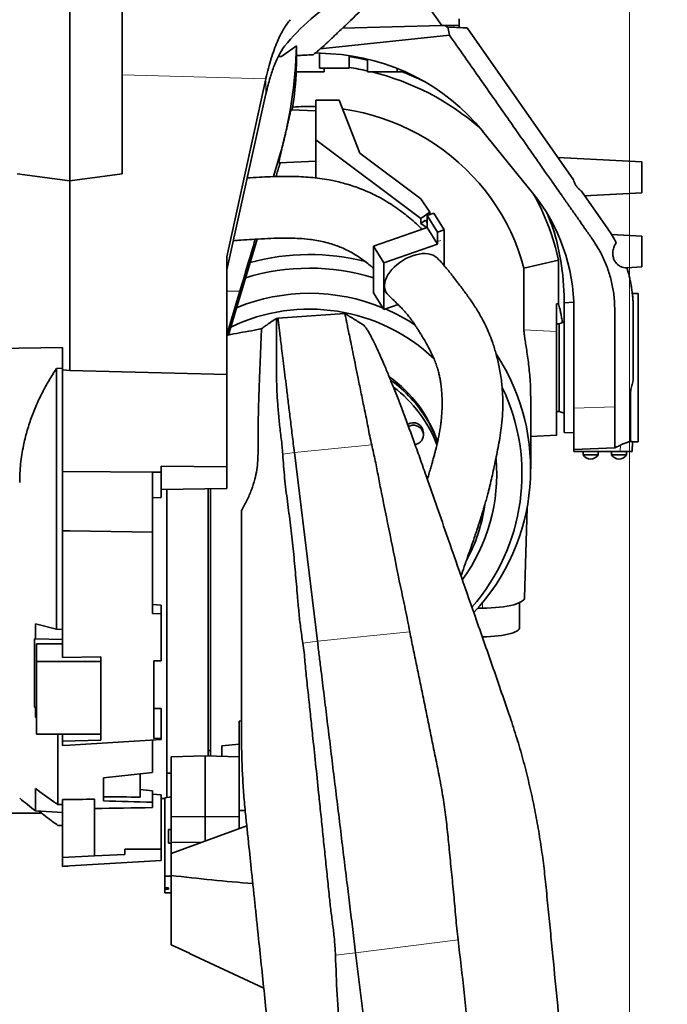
# Model space of a CAD drawing. Header units: millimetres. Extents: x 0 to 11920, y 0 to 8400.
# Tile 10 of 58: x 2712 to 3236, y 2437 to 3235. Entities that reach past the tile are written whole.
import ezdxf

# ---------------------------------------------------------------- set-up
doc = ezdxf.new("R2010")
doc.units = ezdxf.units.MM
doc.header["$LTSCALE"] = 20
doc.styles.add('SLDTEXTSTYLE0', font='TXT', dxfattribs={"width": 0.605})
doc.dimstyles.new('SLDDIMSTYLE0', dxfattribs={"dimtxt": 70, "dimasz": 70, "dimexe": 0, "dimexo": 0.0625, "dimgap": 17.5, "dimtad": 1, "dimdec": 1, "dimrnd": 1e-09, "dimzin": 12, "dimdsep": 46, "dimtxsty": 'SLDTEXTSTYLE0', "dimsah": 1, "dimcen": 0.09, "dimadec": 0, "dimazin": 3, "dimtfac": 1, "dimtofl": 0, "dimtmove": 0, "dimatfit": 3, "dimfxl": 1, "dimfrac": 2, "dimtolj": 1, "dimtzin": 12, "dimarcsym": 0})

# ---------------------------------------------------------------- blocks, each defined once
blk = doc.blocks.new('_D_8')
at = {"color": 7, "linetype": 'Continuous', "lineweight": 0}
for p, q in [((2752.71, 3684.51), (2752.71, 3796.38)), ((3205.71, 1929.18), (3205.71, 3796.38)), ((3205.71, 3766.38), (2752.71, 3766.38)), ((3205.71, 3766.38), (4173.49, 3766.38))]:
    blk.add_line(p, q, dxfattribs=at)
at = {"color": 7, "linetype": 'Continuous', "lineweight": 18}
for points in [[(2752.71, 3766.38), (2822.71, 3756.38), (2822.71, 3776.38)], [(3205.71, 3766.38), (3135.71, 3776.38), (3135.71, 3756.38)]]:
    blk.add_solid(points, dxfattribs=at)
at = {"color": 7, "linetype": 'Continuous', "lineweight": 18, "char_height": 70, "attachment_point": 1, "style": 'SLDTEXTSTYLE0'}
for s, insert in [('(2x M8 Through)', (3462.31, 3856.62)), ('453', (3275.64, 3856.62))]:
    blk.add_mtext(s, dxfattribs=dict(at, insert=insert))

msp = doc.modelspace()

# ---------------------------------------------------------------- linework, layer by layer
at = {"color": 7, "linetype": 'Continuous', "lineweight": 35}
for p, q in [((3053.78, 3230), (3022.46, 3274.73)), ((2752.71, 3265.11), (2752.71, 3104.16)), ((2795.21, 3261.4), (2795.21, 3109.89)), ((3053.78, 3230), (2973.5, 3227.9)), ((3057.36, 3230.09), (3053.78, 3230)), ((3067.71, 3230.36), (3057.36, 3230.09)), ((3057.36, 3230.09), (3057.36, 3228.89)), ((3067.71, 3235.41), (3067.71, 3230.36)), ((3067.71, 3228.34), (3067.71, 3230.36)), ((2955.32, 3210.98), (3059.9, 3222.29)), ((3058.67, 3228.82), (3057.36, 3228.89)), ((3058.67, 3228.82), (3059.9, 3222.29)), ((3160.38, 3104.94), (3074.21, 3228)), ((2924.18, 3205), (2936.17, 3213.62)), ((2936.28, 3205.63), (2936.24, 3202.78)), ((2963.63, 3207.12), (2951.46, 3207.75)), ((2954.71, 3207.58), (2954.71, 3195.41)), ((2978.71, 3195.41), (2978.71, 3205.65)), ((2921.44, 3204.86), (2924.18, 3205)), ((2993.71, 3202.8), (2993.71, 3192.41)), ((2946.71, 3192.41), (2935.93, 3192.41)), ((2958.71, 3192.41), (2946.71, 3192.41)), ((2966.71, 3195.41), (2954.71, 3195.41)), ((2958.71, 3192.41), (2958.71, 3195.41)), ((2978.71, 3195.41), (2966.71, 3195.41)), ((3005.71, 3192.41), (2993.71, 3192.41)), ((3017.71, 3192.41), (3005.71, 3192.41)), ((3017.71, 3192.41), (3017.71, 3195.25)), ((3021.71, 3192.41), (3017.71, 3192.41)), ((3021.71, 3192.41), (3021.71, 3193.6)), ((2879.71, 3042.56), (2911.34, 3186.73)), ((2911.46, 3174.76), (2879.71, 3032.24)), ((2934, 3170.42), (2932.71, 3161.77)), ((2951.71, 3169.62), (2951.71, 3137.32)), ((2951.71, 3169.62), (2970.75, 3169.62)), ((2970.75, 3169.62), (2987.41, 3126.5)), ((2951.71, 3160.78), (2931.82, 3161.82)), ((3127.28, 3094.4), (3086.84, 3144.33)), ((2951.71, 3137.32), (3036.9, 3073.68)), ((2951.71, 3106.51), (2951.71, 3137.32)), ((2987.41, 3126.5), (3036.9, 3089.53)), ((2922.4, 3124.13), (2917.61, 3107.66)), ((2922.1, 3118.7), (2951.71, 3120.25)), ((2922.87, 3118.74), (2922.4, 3117.09)), ((3215.71, 3119.5), (3147.68, 3123.07)), ((3215.71, 3119.5), (3215.71, 3094.5)), ((2710.21, 3109.89), (2752.71, 3104.16)), ((2752.71, 3104.16), (2795.21, 3109.89)), ((2752.71, 2950.51), (2752.71, 3104.16)), ((3188.05, 3065.43), (3166.78, 3095.79)), ((3169.38, 3092.08), (3215.71, 3094.5)), ((3036.9, 3089.53), (3043.97, 3078.96)), ((3043.97, 3078.96), (3036.9, 3073.68)), ((3041.88, 3076.19), (3047.32, 3078.09)), ((3043.97, 3076.92), (3043.97, 3078.96)), ((3047.32, 3078.09), (3055.77, 3064.55)), ((3036.9, 3069.69), (3036.9, 3073.68)), ((3040.51, 3072.38), (3036.9, 3069.69)), ((3036.9, 3069.69), (3040.23, 3067.21)), ((3041.88, 3070.18), (3040.51, 3072.38)), ((3050.34, 3062.65), (3041.88, 3076.19)), ((3041.88, 3076.19), (3041.88, 3068.55)), ((3139.35, 3077.15), (3142.22, 3069.32)), ((3141.75, 3070.63), (3142.22, 3070.44)), ((3142.22, 3070.44), (3142.22, 3069.32)), ((3041.88, 3066.55), (2998.38, 3051.4)), ((3040.23, 3067.21), (3040.6, 3066.93)), ((3041.02, 3066.25), (3040.6, 3066.93)), ((3040.6, 3066.93), (3040.6, 3066.1)), ((3041.88, 3068.55), (3041.88, 3066.55)), ((3041.88, 3066.55), (3050.34, 3053.01)), ((3050.34, 3062.65), (3055.77, 3064.55)), ((3050.34, 3062.65), (3050.34, 3055.01)), ((3055.77, 3064.55), (3055.77, 3038.34)), ((3188.11, 3065.34), (3188.05, 3065.43)), ((2904.23, 3057.02), (2881.05, 2979.47)), ((3050.34, 3055.01), (3050.34, 3053.01)), ((3215.71, 3059.5), (3191.13, 3060.79)), ((3215.71, 3059.5), (3215.71, 3034.5)), ((3006.83, 3037.86), (2998.38, 3051.4)), ((2998.38, 3051.4), (2998.38, 3013.5)), ((3050.34, 3053.01), (3006.83, 3037.86)), ((2879.71, 2947.39), (2879.71, 3042.56)), ((3006.83, 3037.86), (3006.83, 2999.96)), ((3055.77, 3038.34), (3055.77, 3035.72)), ((3120.22, 3033.49), (3148.28, 3039.9)), ((3148.28, 3039.9), (3148.28, 3004.54)), ((3055.77, 3035.72), (3055.77, 3035.44)), ((3120.22, 2983.47), (3120.22, 3033.49)), ((3203.56, 3033.87), (3215.71, 3034.5)), ((3203.56, 3033.87), (3205.07, 3028.56)), ((2879.71, 2979.4), (2890.35, 3014.95)), ((3006.83, 2999.96), (2998.38, 3013.5)), ((3152.71, 3005.5), (3152.71, 3007.49)), ((3160.59, 3005.92), (3152.71, 3005.5)), ((3212.71, 3013.01), (3207.97, 3013.01)), ((3212.71, 3013.01), (3212.71, 2893)), ((3006.83, 2999.96), (3018.4, 3003.99)), ((3146.71, 2982.12), (3146.71, 3004.6)), ((3152.71, 3005.5), (3152.71, 2900.5)), ((3160.71, 2920.27), (3160.71, 3000)), ((3208.71, 3000), (3208.71, 2999.93)), ((3208.71, 2999.93), (3208.71, 2994.89)), ((2919.97, 2992.72), (2915.24, 2989.65)), ((2921.17, 2993.01), (2919.96, 2992.8)), ((2975.39, 2996.78), (2921.17, 2993.01)), ((2921.18, 2993.01), (2921.18, 2993.01)), ((3152.71, 2989.96), (3148.71, 2988.5)), ((3208.71, 2994.89), (3208.71, 2990.94)), ((3148.71, 2988.5), (3146.71, 2988.5)), ((3148.71, 2953), (3148.71, 2988.5)), ((2882.92, 2979.81), (2879.71, 2979.22)), ((2631.06, 2967.51), (2746.71, 2969.23)), ((2746.71, 2951.28), (2746.71, 2969.23)), ((2746.71, 2952.47), (2741.92, 2952.2)), ((2741.92, 2741.16), (2741.92, 2952.2)), ((2746.71, 2951.28), (2746.71, 2868.97)), ((2752.71, 2950.51), (2746.71, 2951.28)), ((2879.71, 2947.39), (2752.71, 2950.51)), ((3148.71, 2917.5), (3148.71, 2953)), ((2879.71, 2872.67), (2879.71, 2947.39)), ((3125.71, 2870.9), (3125.71, 2930.16)), ((3160.71, 2886.58), (3160.71, 2920.27)), ((3193.71, 2923.19), (3193.71, 2921.11)), ((3146.71, 2917.5), (3148.71, 2917.5)), ((3148.71, 2917.5), (3152.71, 2916.05)), ((2746.7, 2898.3), (2746.71, 2898.3)), ((3038.85, 2898.42), (3038.85, 2900.37)), ((3125.71, 2897.2), (3146.71, 2898.3)), ((3152.71, 2900.5), (3160.71, 2900.08)), ((3160.71, 2886.58), (3193.7, 2888.05)), ((3160.71, 2885), (3160.71, 2886.58)), ((3198.25, 2890.15), (3193.71, 2888.05)), ((3207.76, 2885), (3208.18, 2893.01)), ((3208.07, 2893), (3212.71, 2893)), ((2953.14, 2731.52), (2934.48, 2884.16)), ((3198.23, 2885), (3160.71, 2885)), ((3168.21, 2885), (3168.21, 2882.4)), ((3168.21, 2882.4), (3180.21, 2882.4)), ((3180.21, 2882.4), (3180.21, 2885)), ((3191.21, 2885), (3191.21, 2882.4)), ((3191.21, 2882.4), (3203.21, 2882.4)), ((3207.76, 2885), (3198.23, 2885)), ((3203.21, 2882.4), (3203.21, 2885)), ((2826.71, 2868.32), (2826.71, 2873.3)), ((2879.71, 2872.67), (2826.71, 2873.3)), ((2879.71, 2855.03), (2879.71, 2872.67)), ((2746.71, 2868.97), (2824.27, 2868.25)), ((2746.71, 2868.97), (2746.71, 2820.88)), ((2819.71, 2868.01), (2824.27, 2868.25)), ((2819.71, 2868.01), (2819.71, 2819.79)), ((2826.71, 2868.32), (2824.27, 2868.25)), ((2826.71, 2868.32), (2826.71, 2847.85)), ((2826.71, 2854.31), (2879.71, 2855.03)), ((2831.21, 2854.37), (2831.21, 2604.69)), ((2864.71, 2854.83), (2864.71, 2638.61)), ((2819.71, 2847.4), (2826.71, 2847.85)), ((3120.79, 2766.51), (3122.76, 2839.5)), ((2746.71, 2820.88), (2746.71, 2718.37)), ((2819.71, 2819.79), (2819.71, 2753.91)), ((2826.71, 2760.61), (2819.71, 2761.03)), ((2826.71, 2753.61), (2826.71, 2760.61)), ((3116.71, 2742.32), (3116.71, 2762.63)), ((2826.71, 2753.61), (2819.71, 2753.91)), ((2826.71, 2753.61), (2826.71, 2715.65)), ((3086.71, 2758.27), (3082.92, 2758.27)), ((2741.92, 2741.16), (2724.89, 2745.54)), ((2724.89, 2745.54), (2724.89, 2733.26)), ((2746.71, 2740.85), (2741.92, 2741.16)), ((2724.19, 2733.45), (2724.19, 2677.98)), ((2724.89, 2733.26), (2746.71, 2732.89)), ((2725.71, 2729.37), (2725.71, 2715.01)), ((2725.71, 2729.37), (2746.71, 2729.37)), ((2777.71, 2718.9), (2746.71, 2718.37)), ((2777.71, 2651.4), (2777.71, 2718.9)), ((2777.71, 2715.01), (2725.71, 2715.01)), ((2725.71, 2656.16), (2725.71, 2715.01)), ((2826.71, 2715.65), (2820.71, 2715.54)), ((2820.71, 2715.54), (2820.71, 2652.74)), ((2724.19, 2677.98), (2725.71, 2677.98)), ((2724.89, 2677.65), (2724.89, 2669.84)), ((2725.71, 2677.62), (2724.89, 2677.65)), ((2826.71, 2676.88), (2820.71, 2677.06)), ((2826.71, 2652.93), (2826.71, 2676.88)), ((2724.89, 2669.84), (2725.71, 2669.48)), ((2724.89, 2669.84), (2725.71, 2669.84)), ((2889.71, 2666.8), (2891.71, 2666.87)), ((2889.71, 2666.8), (2889.71, 2594.33)), ((2725.71, 2656.16), (2777.71, 2656.16)), ((2743.17, 2656.16), (2743.17, 2599.09)), ((2746.71, 2650.43), (2746.71, 2656.16)), ((2746.71, 2650.43), (2777.71, 2651.4)), ((2746.71, 2650.43), (2746.71, 2646.97)), ((2819.71, 2651.37), (2819.71, 2625.25)), ((2820.71, 2652.74), (2826.71, 2652.93)), ((2826.71, 2652.93), (2826.71, 2651.88)), ((2875.71, 2646.63), (2889.71, 2648.06)), ((2864.71, 2643.01), (2866.71, 2643.01)), ((2875.71, 2646.63), (2875.71, 2638.22)), ((2834.71, 2637.73), (2862.21, 2638.7)), ((2834.71, 2589.26), (2834.71, 2637.73)), ((2889.71, 2637.73), (2862.21, 2638.7)), ((2862.21, 2589.44), (2862.21, 2638.7)), ((2809.71, 2605.2), (2809.71, 2624.14)), ((2831.21, 2624.51), (2834.71, 2624.51)), ((2779.97, 2602.14), (2779.97, 2620.88)), ((2724.89, 2612.09), (2724.89, 2593.96)), ((2819.71, 2601.1), (2819.71, 2610.4)), ((2819.71, 2607.64), (2826.71, 2607.1)), ((2746.71, 2556.2), (2746.71, 2603.13)), ((2772.71, 2557.56), (2772.71, 2603.5)), ((2819.71, 2596.74), (2819.71, 2601.1)), ((2826.71, 2607.1), (2826.71, 2563.11)), ((2826.71, 2604.01), (2829.71, 2604.01)), ((2829.71, 2604.58), (2834.71, 2605.37)), ((2829.71, 2604.58), (2829.71, 2541.16)), ((2687.71, 2592.1), (2730, 2592.1)), ((2724.89, 2593.96), (2746.71, 2592.81)), ((2894.66, 2594.33), (2889.71, 2594.33)), ((2889.71, 2594.33), (2889.71, 2579.72)), ((2834.71, 2589.26), (2862.21, 2589.44)), ((2834.71, 2568.71), (2834.71, 2589.26)), ((2889.71, 2589.26), (2862.21, 2589.44)), ((2862.21, 2569.68), (2862.21, 2589.44)), ((2834.71, 2579.1), (2832.71, 2579.1)), ((2832.71, 2567.8), (2832.71, 2579.1)), ((2834.71, 2559.64), (2895.95, 2582)), ((2832.71, 2567.8), (2834.71, 2567.8)), ((2834.71, 2568.71), (2858.45, 2568.31)), ((2834.71, 2559.64), (2834.71, 2568.71)), ((2826.71, 2563.11), (2797.21, 2563.11)), ((2797.21, 2563.11), (2797.21, 2558.85)), ((2826.71, 2563.11), (2826.71, 2554)), ((2834.71, 2559.64), (2834.71, 2541.75)), ((2772.71, 2557.56), (2746.71, 2556.2)), ((2746.71, 2556.2), (2746.71, 2549.06)), ((2797.21, 2558.85), (2772.71, 2557.56)), ((2829.71, 2541.16), (2834.71, 2541.16)), ((2829.71, 2541.16), (2829.71, 2531.81)), ((2834.71, 2541.75), (2834.71, 2485.59)), ((2829.71, 2531.81), (2832.71, 2531.81)), ((2829.71, 2530.77), (2829.71, 2531.81)), ((2829.71, 2530.77), (2829.71, 2527.61)), ((2832.71, 2530.77), (2829.71, 2530.77)), ((2832.71, 2530.77), (2832.71, 2531.81)), ((2834.71, 2485.59), (2849.55, 2478.7)), ((2849.51, 2478.61), (2909.7, 2450.54)), ((3019.57, 2188.26), (2984.02, 2478.99))]:
    msp.add_line(p, q, dxfattribs=at)
at = {"color": 8, "linetype": 'Continuous', "lineweight": 18}
for p, q in [((2936.24, 3205.63), (2936.24, 3202.78)), ((2911.34, 3186.73), (2795.21, 3190.07)), ((2911.46, 3174.76), (2911.46, 3187.29)), ((2922.4, 3121.8), (2922.4, 3124.13)), ((2922.4, 3117.09), (2922.4, 3118.72)), ((3040.23, 3067.21), (3040.36, 3067.31)), ((3050.34, 3055.01), (3053.06, 3055.95)), ((2890.35, 3014.95), (2879.71, 3014.99)), ((3146.71, 2982.12), (3120.22, 2983.47)), ((3160.71, 2920.27), (3193.71, 2921.11)), ((2997.05, 2890.38), (2934.48, 2884.16)), ((3198.23, 2885), (3198.25, 2890.15)), ((2934.48, 2884.16), (2925.08, 2882.8)), ((3086.71, 2762.72), (3086.71, 2758.27)), ((3027.91, 2738.95), (2953.14, 2731.52)), ((2953.14, 2731.52), (2941.32, 2729.8)), ((3066.97, 2489.69), (2984.02, 2478.99)), ((2984.02, 2478.99), (2967.69, 2477.1))]:
    msp.add_line(p, q, dxfattribs=at)
at = {"color": 7, "linetype": 'Continuous', "lineweight": 35, "flags": 128}
for points in [[(2993.71, 3202.01), (2986.08, 3203.6), (2978.71, 3204.86)], [(3120.22, 3033.49), (3118.08, 3040.99), (3115.59, 3048.39), (3112.76, 3055.67), (3109.6, 3062.82), (3106.11, 3069.83), (3102.3, 3076.68), (3098.17, 3083.36), (3093.75, 3089.85), (3089.02, 3096.14), (3084.01, 3102.22), (3078.73, 3108.08), (3073.18, 3113.7), (3067.37, 3119.07), (3061.33, 3124.19), (3055.05, 3129.04), (3048.55, 3133.61), (3041.85, 3137.89), (3034.96, 3141.88), (3027.9, 3145.57), (3020.66, 3148.94), (3013.28, 3151.99), (3005.77, 3154.73), (2998.14, 3157.13), (2990.4, 3159.2), (2982.58, 3160.93), (2974.68, 3162.32), (2973.5, 3162.49)], [(3030.08, 3043.56), (3027.4, 3042.51), (3024.75, 3041.24), (3022.19, 3039.77), (3019.73, 3038.12), (3017.42, 3036.31), (3015.28, 3034.38), (3013.36, 3032.33), (3011.67, 3030.21), (3010.23, 3028.05), (3009.08, 3025.87), (3008.22, 3023.71), (3007.67, 3021.59), (3007.43, 3019.54), (3007.51, 3017.6), (3007.9, 3015.79), (3008.61, 3014.14), (3009.62, 3012.66), (3010.17, 3012.07)], [(3050, 3041.8), (3049.92, 3041.87), (3048.49, 3043.04), (3046.79, 3043.98), (3044.87, 3044.68), (3042.73, 3045.13), (3040.42, 3045.33), (3037.97, 3045.27), (3035.4, 3044.95), (3032.76, 3044.38), (3030.08, 3043.56)], [(3032.1, 2890.64), (3033.23, 2890.91), (3034.78, 2891.59), (3036.16, 2892.55), (3037.29, 2893.78), (3038.14, 2895.21), (3038.67, 2896.78), (3038.85, 2898.42), (3038.67, 2900.06), (3038.14, 2901.63), (3037.29, 2903.06), (3036.16, 2904.28), (3034.78, 2905.25), (3033.23, 2905.92), (3031.56, 2906.27), (3029.86, 2906.27), (3028.2, 2905.92), (3026.74, 2905.3)], [(2819.71, 2819.79), (2752.71, 2820.79), (2746.71, 2820.88)], [(3120.79, 2766.51), (3120.6, 2765.7), (3120.04, 2764.84), (3119.12, 2764), (3117.84, 2763.19), (3116.22, 2762.42), (3114.28, 2761.69), (3112.03, 2761.01), (3109.51, 2760.4), (3106.74, 2759.85), (3103.75, 2759.38), (3100.57, 2758.98), (3097.24, 2758.67), (3093.79, 2758.45), (3090.27, 2758.31), (3086.71, 2758.27)], [(3116.71, 2742.32), (3116.66, 2741.93), (3116.31, 2741.14), (3115.61, 2740.37), (3114.58, 2739.62), (3113.21, 2738.9), (3111.54, 2738.22), (3109.57, 2737.59), (3107.34, 2737.02), (3104.86, 2736.5), (3102.17, 2736.06), (3099.3, 2735.69), (3096.29, 2735.4), (3093.16, 2735.18), (3089.95, 2735.06), (3086.71, 2735.01)], [(2724.89, 2733.26), (2724.8, 2733.29), (2724.72, 2733.31), (2724.63, 2733.33), (2724.54, 2733.36), (2724.45, 2733.38), (2724.37, 2733.4), (2724.28, 2733.42), (2724.19, 2733.45)], [(2826.71, 2651.88), (2752.71, 2647.34), (2746.71, 2646.97)]]:
    msp.add_lwpolyline(points, dxfattribs=at)
at = {"color": 7, "linetype": 'Continuous', "lineweight": 35}
for centre, radius, start, end in [((2568.65, 3669.77), 600, 309.43169, 310.55467), ((2954.73, 3037.35), 170, 39, 87), ((2946.79, 2986.75), 211.71, 77.19661, 81.32924), ((2947.85, 2990.1), 208.21, 49.02113, 76.32926), ((2947.54, 2996.8), 209.24, 64.07012, 69.23986), ((2946.71, 2979.91), 184.54, 88.4474, 94.25557), ((3010.71, 3000), 150, 0, 39), ((2956.68, 2998.16), 196.09, 12.29137, 29.05519), ((2958.4, 3007.45), 194.31, 0.01101, 18.91441), ((2946.71, 2860.18), 184.33, 75.72801, 105.13623), ((2946.71, 2856.45), 177.04, 73.02981, 107.02186), ((2946.71, 2857.32), 155.81, 67.67132, 112.27839), ((2946.64, 2853.76), 146.58, 46.50556, 115.75996), ((2947.74, 2859.99), 152.95, 56.44872, 66.69083), ((2955.92, 2870.83), 169.73, 316.82406, 33.33319), ((2950.02, 2859.1), 105.93, 18.47602, 54.71191), ((2949.32, 2855.24), 107.91, 30.84423, 54.26476), ((2949.96, 2851.96), 107.04, 21.05039, 52.79823), ((2955.72, 2866.61), 162.95, 318.69758, 25.55159), ((2951.63, 2856.76), 105.15, 19.95342, 30.77946), ((3030.72, 2900.18), 8.13, 1.32107, 124.32495), ((2954.53, 2866.24), 143.7, 323.76956, 5.12498), ((3174.33, 2885.8), 7, 209.04975, 269.02274), ((3174.09, 2885.8), 7, 270.97726, 330.95025), ((3197.33, 2885.8), 7, 209.04975, 269.02274), ((3197.09, 2885.8), 7, 270.97726, 330.95025), ((2953.95, 2861.47), 136.15, 331.67327, 351.60435), ((2934.55, 3121.44), 490.82, 244.62259, 244.7131), ((3004.76, 2946.34), 450, 229.44661, 231.54278)]:
    msp.add_arc(centre, radius, start, end, dxfattribs=at)
for centre, major_axis, ratio, start_param, end_param in [((3353.98, 3172.65), (449.93, 19.52), 0.3983, 2.549148, 2.806158), ((2596.27, 3225.05), (-88.04, 334.83), 0.980801, 4.163851, 4.426939), ((2596.27, 3202.86), (339.45, 21.21), 0.914638, 6.110534, 6.214694), ((2911.33, 3122.46), (18.82, 119.5), 0.097034, 1.012713, 1.01823), ((3353.98, 3119.91), (448.86, 38.91), 0.821409, 2.885154, 2.88794), ((2928.32, 3140.19), (6.24, 21.49), 0.049456, 2.612222, 3.158816), ((2908.11, 3015.34), (87.43, 301.67), 0.049133, 1.241036, 1.273831), ((2887.37, 3087), (130.95, 449.41), 0.049708, 4.565862, 4.659917), ((3959.22, 2953), (1144.87, -58.2), 0.012734, 2.358578, 2.36052), ((2398.91, 2766.58), (1653.22, 138.23), 0.109379, 4.935823, 4.960598), ((3447.54, 2764.05), (1710.43, -99.18), 0.118736, 4.33714, 4.343433), ((2771.79, 2760.92), (4185.14, 59.51), 0.037609, 4.705861, 4.712074), ((2150.8, 2838.18), (1766.93, -102.45), 0.118736, 5.083334, 5.101407), ((2398.91, 2824), (1653.25, -95.98), 0.123953, 4.952164, 4.976939), ((-2278.07, 2906.83), (7549.99, -159.76), 0.035744, 5.440726, 5.441353), ((467.39, 2800.51), (5720.62, 0), 0.039078, 5.127164, 5.136159), ((-2278.07, 2835.62), (7549.99, -52.77), 0.038728, 5.440241, 5.440868), ((2873.08, 2800.51), (7154.4, -32.27), 0.038172, 4.706498, 4.707197)]:
    msp.add_ellipse(centre, major_axis=major_axis, ratio=ratio, start_param=start_param, end_param=end_param, dxfattribs=at)
for points, knots in [([(2975.75, 3230.03), (2981.24, 3235.34), (2988.81, 3242.66), (2996.09, 3250.3), (2998.09, 3252.41)], [0, 0, 0, 0, 0.724381, 1, 1, 1, 1]), ([(2911.46, 3187.29), (2912.11, 3190.06), (2913.39, 3195.62), (2915.62, 3203.33), (2918.05, 3210.52), (2920.6, 3216.89), (2923.18, 3222.41), (2925.79, 3227.17), (2928.47, 3231.35), (2930.28, 3233.58), (2931.18, 3234.7)], [0, 0, 0, 0, 0.1274254, 0.2548555, 0.3861416, 0.5174333, 0.6366863, 0.7559423, 0.8779704, 1, 1, 1, 1]), ([(2958.75, 3213.9), (2958.74, 3213.89), (2958.71, 3213.86), (2959.05, 3214.18), (2959.73, 3214.83), (2960.81, 3215.86), (2962.38, 3217.34), (2964.67, 3219.52), (2967.59, 3222.29), (2971.37, 3225.87), (2974.19, 3228.55), (2975.75, 3230.03)], [0, 0, 0, 0, 0.037781, 0.123554, 0.203669, 0.285686, 0.395707, 0.508896, 0.657327, 0.809959, 1, 1, 1, 1]), ([(3074.21, 3228), (3071.86, 3228.13), (3067.55, 3228.35), (3062.36, 3228.62), (3059.51, 3228.77), (3058.67, 3228.82)], [0, 0, 0, 0, 0.455791, 0.838247, 1, 1, 1, 1]), ([(3059.9, 3222.29), (3063.98, 3216.46), (3071.9, 3205.15), (3083.45, 3188.65), (3094.32, 3173.12), (3104.52, 3158.56), (3114.04, 3144.97), (3122.56, 3132.8), (3130.15, 3121.96), (3136.84, 3112.4), (3142.39, 3104.47), (3146.9, 3098.04), (3149.6, 3094.18), (3151.3, 3091.76), (3152.05, 3090.68), (3152.8, 3089.62), (3153.53, 3088.57), (3154.25, 3087.54), (3154.96, 3086.53), (3157.1, 3083.47), (3160.68, 3078.35), (3165.66, 3071.24), (3170.73, 3063.97), (3175.82, 3056.84), (3181, 3048.88), (3185.47, 3039.98), (3189.27, 3029.93), (3191.95, 3019.54), (3193.37, 3009.9), (3193.77, 3001.19), (3193.68, 2993.19), (3193.72, 2984.25), (3193.71, 2977.53), (3193.71, 2973.32), (3193.71, 2972.28), (3193.71, 2971.25), (3193.71, 2970.21), (3193.71, 2969.17), (3193.71, 2968.13), (3193.71, 2967.1), (3193.71, 2966.14), (3193.71, 2965.07), (3193.71, 2963.64), (3193.71, 2961.55), (3193.71, 2958.74), (3193.71, 2956.2), (3193.71, 2954.13), (3193.71, 2952.73), (3193.71, 2951.26), (3193.71, 2949.71), (3193.71, 2948.08), (3193.71, 2946.38), (3193.71, 2938.07), (3193.71, 2930.33), (3193.71, 2923.19)], [0, 0, 0, 0, 0.062209, 0.120973, 0.176292, 0.228165, 0.276592, 0.321575, 0.358309, 0.392376, 0.423774, 0.443036, 0.461135, 0.465038, 0.468883, 0.472669, 0.476397, 0.480066, 0.483676, 0.487228, 0.512786, 0.538343, 0.563254, 0.590392, 0.614926, 0.646691, 0.678588, 0.710811, 0.742984, 0.766155, 0.789278, 0.814912, 0.846582, 0.849693, 0.852803, 0.855914, 0.859024, 0.862135, 0.865245, 0.868356, 0.871466, 0.873885, 0.877907, 0.884317, 0.89274, 0.903174, 0.907141, 0.911336, 0.915759, 0.92041, 0.92529, 0.930397, 0.935733, 1, 1, 1, 1]), ([(2926.57, 3213.21), (2925.87, 3212.27), (2924.46, 3210.41), (2922.33, 3206.75), (2920.2, 3202.47), (2918.2, 3197.74), (2916.38, 3192.75), (2914.72, 3187.54), (2913.14, 3181.92), (2912.17, 3177.83), (2911.69, 3175.78)], [0, 0, 0, 0, 0.130747, 0.261496, 0.396024, 0.530552, 0.646574, 0.762594, 0.881298, 1, 1, 1, 1]), ([(2936.17, 3213.62), (2936.15, 3212.16), (2936.12, 3209.24), (2936.08, 3206.83), (2936.07, 3205.62)], [0, 0, 0, 0, 0.499545, 1, 1, 1, 1]), ([(2936.07, 3205.62), (2936.1, 3205.62), (2937.87, 3205.72), (2941.06, 3205.88), (2944.84, 3206.08), (2947.59, 3206.23), (2949.4, 3206.32), (2949.63, 3206.33), (2949.74, 3206.34)], [0, 0, 0, 0, 0.003288, 0.196846, 0.391506, 0.589609, 0.788895, 1, 1, 1, 1]), ([(2922.4, 3121.8), (2922.49, 3122.25), (2922.71, 3123.34), (2923.21, 3125.5), (2923.86, 3128.25), (2924.61, 3131.36), (2925.44, 3134.77), (2926.3, 3138.37), (2927.19, 3142.09), (2928.05, 3145.78), (2928.86, 3149.32), (2929.59, 3152.59), (2930.24, 3155.48), (2930.77, 3157.89), (2931.21, 3159.79), (2931.53, 3161.07), (2931.74, 3161.76), (2931.8, 3161.75), (2931.82, 3161.75)], [0, 0, 0, 0, 0.043982, 0.1059185, 0.1678659, 0.2321177, 0.296377, 0.3629508, 0.4295252, 0.49712, 0.5647088, 0.6317169, 0.6987173, 0.7642858, 0.8298486, 0.8940385, 0.9582255, 1, 1, 1, 1]), ([(3037.68, 3065.09), (3037.11, 3065.66), (3034.8, 3067.94), (3030.68, 3071.68), (3025.45, 3076.12), (3020.02, 3080.28), (3014.38, 3084.2), (3008.49, 3087.89), (3002.8, 3091.1), (2996.83, 3094.11), (2990.63, 3096.84), (2984.3, 3099.23), (2978.5, 3101.13), (2973.07, 3102.65), (2967.86, 3103.9), (2961.86, 3105.11), (2955.05, 3106.19), (2947.45, 3107.04), (2939.9, 3107.58), (2932.42, 3107.84), (2924.78, 3107.86), (2916.73, 3107.67), (2907.96, 3107.27), (2901.08, 3106.85), (2897.06, 3106.58), (2896.26, 3106.53)], [0, 0, 0, 0, 0.0168429, 0.0676581, 0.1141655, 0.1560973, 0.2042843, 0.2493012, 0.2912058, 0.3299583, 0.3770849, 0.4195646, 0.4577877, 0.492347, 0.5259616, 0.5591934, 0.60851, 0.6574238, 0.7060576, 0.7544038, 0.8028954, 0.8563795, 0.9164292, 0.9832993, 1, 1, 1, 1]), ([(3160.37, 3104.94), (3160.59, 3104.27), (3161.04, 3102.91), (3162.09, 3100.88), (3163.48, 3098.87), (3165.1, 3097.12), (3166.26, 3096.21), (3166.78, 3095.79)], [0, 0, 0, 0, 0.1701412, 0.3452311, 0.57222, 0.805741, 1, 1, 1, 1]), ([(3188.11, 3065.34), (3189.31, 3063.57), (3191.75, 3059.97), (3193.86, 3056.21), (3194.94, 3054.29)], [0, 0, 0, 0, 0.489698, 1, 1, 1, 1]), ([(2884.94, 3055.74), (2887.02, 3055.88), (2892.16, 3056.23), (2900.52, 3056.82), (2910.3, 3057.42), (2920.5, 3057.85), (2930.03, 3057.92), (2938.76, 3057.6), (2945.99, 3056.97), (2952.59, 3056.01), (2958.49, 3054.82), (2964.04, 3053.32), (2969.22, 3051.56), (2974.1, 3049.57), (2979.19, 3047.08), (2983.83, 3044.4), (2988.07, 3041.64), (2991.95, 3038.85), (2995.43, 3036.08), (2997.54, 3034.18), (2998.38, 3033.43)], [0, 0, 0, 0, 0.053563, 0.132704, 0.21561, 0.301928, 0.390048, 0.456347, 0.523956, 0.570751, 0.618921, 0.6689, 0.708263, 0.75012, 0.795814, 0.846547, 0.883452, 0.923795, 0.969701, 1, 1, 1, 1]), ([(3194.94, 3054.29), (3194.32, 3053.29), (3193.37, 3051.76), (3192.57, 3049.25), (3192.11, 3046.72), (3192.16, 3043.66), (3193, 3040.46), (3194.32, 3038.09), (3195.87, 3036.39), (3197.59, 3035.11), (3199.67, 3034.21), (3201.74, 3033.82), (3203.06, 3033.85), (3203.56, 3033.87)], [0, 0, 0, 0, 0.118044, 0.179261, 0.242809, 0.350665, 0.450766, 0.559024, 0.638795, 0.720854, 0.826112, 0.934379, 1, 1, 1, 1]), ([(3069.34, 2784.23), (3069.55, 2784.82), (3070.66, 2788.02), (3072.63, 2793.65), (3075.13, 2800.83), (3077.35, 2807.23), (3079.22, 2812.71), (3080.78, 2817.31), (3082.04, 2821.09), (3083.07, 2824.24), (3084.04, 2827.22), (3084.96, 2830.09), (3085.87, 2832.95), (3086.73, 2835.73), (3087.68, 2838.83), (3088.75, 2842.49), (3089.87, 2846.45), (3090.96, 2850.44), (3091.86, 2853.93), (3092.59, 2856.85), (3093.53, 2860.75), (3094.76, 2866.09), (3096.31, 2873.25), (3097.84, 2880.66), (3099.33, 2888.26), (3100.74, 2896.11), (3101.8, 2903.16), (3102.49, 2909.36), (3102.89, 2914.33), (3103.11, 2919.09), (3103.18, 2923.37), (3103.14, 2926.83), (3103.05, 2929.52), (3102.95, 2931.85), (3102.78, 2934.48), (3102.53, 2937.63), (3102.07, 2941.99), (3101.34, 2947.27), (3100.29, 2953.15), (3099.1, 2958.62), (3097.84, 2963.62), (3096.5, 2968.3), (3094.86, 2973.36), (3092.75, 2979.1), (3089.93, 2985.69), (3086.94, 2991.68), (3084.04, 2996.87), (3081.58, 3000.91), (3079.24, 3004.52), (3077.16, 3007.55), (3075.4, 3010.03), (3073.95, 3012.03), (3072.66, 3013.79), (3071.33, 3015.59), (3069.86, 3017.57), (3067.94, 3020.12), (3065.49, 3023.36), (3062.71, 3026.95), (3059.74, 3030.7), (3056.69, 3034.41), (3053.37, 3038.29), (3051.15, 3040.6), (3049.99, 3041.81)], [0, 0, 0, 0, 0.005761, 0.031572, 0.056482, 0.078537, 0.097727, 0.114113, 0.127758, 0.138705, 0.148636, 0.15989, 0.168632, 0.178058, 0.188178, 0.199978, 0.215253, 0.230088, 0.24263, 0.252863, 0.261641, 0.284653, 0.310966, 0.339764, 0.3669, 0.395222, 0.426308, 0.444584, 0.462688, 0.479892, 0.495901, 0.509134, 0.517369, 0.525089, 0.534758, 0.546429, 0.560104, 0.583279, 0.605566, 0.626329, 0.645552, 0.663241, 0.68095, 0.705755, 0.733075, 0.762897, 0.781614, 0.799361, 0.815128, 0.828921, 0.839744, 0.848939, 0.857092, 0.865818, 0.875453, 0.886761, 0.901919, 0.920878, 0.937547, 0.956278, 0.977069, 1, 1, 1, 1]), ([(3205.07, 3028.56), (3205.34, 3027.49), (3205.89, 3025.29), (3206.61, 3021.86), (3207.26, 3018.21), (3207.75, 3014.86), (3208.12, 3011.65), (3208.41, 3008.41), (3208.66, 3004.44), (3208.69, 3001.56), (3208.71, 3000)], [0, 0, 0, 0, 0.114009, 0.235079, 0.363209, 0.498401, 0.586714, 0.699752, 0.837514, 1, 1, 1, 1]), ([(3010.17, 3012.07), (3011.54, 3010.71), (3014.18, 3008.11), (3017.57, 3004.84), (3020.4, 3002.01), (3022.73, 2999.57), (3024.64, 2997.44), (3026.18, 2995.62), (3027.61, 2993.84), (3029, 2992), (3030.37, 2990.08), (3031.64, 2988.22), (3032.94, 2986.26), (3034.32, 2984.1), (3035.93, 2981.54), (3037.84, 2978.44), (3040.04, 2974.71), (3042.49, 2970.37), (3044.88, 2965.76), (3047, 2961.22), (3048.79, 2956.83), (3050.22, 2952.7), (3051.27, 2948.9), (3052.05, 2945.53), (3052.69, 2942.08), (3053.25, 2938.22), (3053.67, 2934.03), (3053.94, 2929.63), (3054.05, 2925.12), (3054.01, 2920.38), (3053.82, 2916.23), (3053.57, 2912.99), (3053.37, 2910.84), (3053.16, 2908.9), (3052.92, 2906.91), (3052.54, 2904.19), (3051.97, 2900.66), (3051.19, 2896.54), (3050.34, 2892.6), (3049.5, 2889.1), (3048.72, 2885.99), (3047.92, 2882.96), (3047.06, 2879.82), (3046.11, 2876.44), (3045.07, 2872.79), (3043.88, 2868.63), (3042.87, 2865.12), (3042.25, 2862.98), (3042.1, 2862.47)], [0, 0, 0, 0, 0.031786, 0.060688, 0.086678, 0.109662, 0.129551, 0.146285, 0.159831, 0.177174, 0.193067, 0.207945, 0.222641, 0.240134, 0.260632, 0.28407, 0.313162, 0.345627, 0.379708, 0.410818, 0.43879, 0.46808, 0.493241, 0.51465, 0.537149, 0.563853, 0.591847, 0.618669, 0.646827, 0.677064, 0.707456, 0.721481, 0.73402, 0.744912, 0.755297, 0.768917, 0.792528, 0.816695, 0.839188, 0.858647, 0.875189, 0.890779, 0.908476, 0.926295, 0.945112, 0.966454, 0.991908, 1, 1, 1, 1]), ([(3151.33, 2989.46), (3151.33, 2989.5), (3151.16, 2990.87), (3150.76, 2993.37), (3150.13, 2996.9), (3149.3, 3000.79), (3148.66, 3003.12), (3148.28, 3004.54)], [0, 0, 0, 0, 0.007151, 0.219571, 0.436403, 0.654725, 1, 1, 1, 1]), ([(2925.08, 2882.8), (2924.93, 2884.95), (2924.62, 2889.27), (2923.49, 2897.67), (2922.32, 2907.96), (2921.24, 2919.8), (2920.42, 2931.22), (2920.01, 2942.09), (2919.94, 2952.31), (2919.96, 2961.63), (2919.96, 2969.88), (2919.96, 2976.97), (2919.96, 2981.86), (2919.96, 2985.15), (2919.96, 2987.31), (2919.97, 2989.13), (2919.96, 2991.01), (2919.97, 2992.53), (2919.96, 2992.66), (2919.96, 2992.72)], [0, 0, 0, 0, 0.033374, 0.066858, 0.134131, 0.202494, 0.271268, 0.343138, 0.415486, 0.489297, 0.563629, 0.63743, 0.71176, 0.749737, 0.787785, 0.826052, 0.864394, 0.936865, 1, 1, 1, 1]), ([(2934.48, 2884.16), (2933.89, 2888.96), (2932.72, 2898.54), (2931.07, 2912.08), (2929.5, 2924.88), (2928.08, 2936.53), (2926.79, 2947.04), (2925.65, 2956.41), (2924.62, 2964.81), (2923.71, 2972.21), (2922.94, 2978.54), (2922.3, 2983.78), (2921.8, 2987.88), (2921.43, 2990.86), (2921.23, 2992.52), (2921.15, 2993.21), (2921.17, 2993.01), (2921.17, 2993.01)], [0, 0, 0, 0, 0.075127, 0.150214, 0.225257, 0.300253, 0.37036, 0.440428, 0.510456, 0.580447, 0.650406, 0.720336, 0.790241, 0.860128, 0.930003, 0.999871, 1, 1, 1, 1]), ([(2997.05, 2890.38), (2996.51, 2892.81), (2995.41, 2897.68), (2994.15, 2904.86), (2992.7, 2911.87), (2991.27, 2918.7), (2989.92, 2925.38), (2988.61, 2931.85), (2987.33, 2938.12), (2985.77, 2945.76), (2984, 2954.47), (2982.1, 2963.78), (2980.39, 2972.14), (2978.96, 2979.18), (2977.8, 2984.94), (2976.92, 2989.19), (2976.28, 2992.31), (2975.84, 2994.5), (2975.52, 2996.09), (2975.35, 2996.89), (2975.39, 2996.7), (2975.4, 2996.66)], [0, 0, 0, 0, 0.038938, 0.078106, 0.117347, 0.15693, 0.196593, 0.236607, 0.276701, 0.316989, 0.389805, 0.463117, 0.5372, 0.612342, 0.680114, 0.748293, 0.802833, 0.857586, 0.910844, 0.983568, 1, 1, 1, 1]), ([(2990.05, 2987.69), (2989.83, 2987.82), (2989.25, 2988.18), (2988.45, 2988.67), (2987.51, 2989.25), (2986.63, 2989.8), (2985.8, 2990.31), (2985.01, 2990.8), (2983.75, 2991.58), (2982.17, 2992.56), (2980.59, 2993.54), (2979.55, 2994.19), (2978.88, 2994.6), (2978.22, 2995.01), (2977.5, 2995.45), (2976.65, 2995.99), (2976, 2996.38), (2975.54, 2996.67), (2975.44, 2996.73)], [0, 0, 0, 0, 0.039596, 0.105191, 0.167698, 0.227175, 0.283669, 0.337223, 0.387874, 0.54269, 0.663197, 0.716848, 0.759509, 0.801613, 0.852446, 0.912027, 0.98083, 1, 1, 1, 1]), ([(3208.71, 2990.94), (3208.71, 2989.87), (3208.71, 2988.02), (3208.71, 2985.68), (3208.71, 2984.24), (3208.71, 2983.56), (3208.71, 2983.09), (3208.71, 2982.53), (3208.71, 2981.77), (3208.71, 2981.09), (3208.71, 2980.49), (3208.71, 2979.98), (3208.71, 2979.27), (3208.71, 2978.29), (3208.71, 2976.95), (3208.71, 2975.33), (3208.71, 2973.48), (3208.71, 2971.45), (3208.71, 2969.42), (3208.71, 2967.12), (3208.71, 2964.74), (3208.71, 2962.44), (3208.71, 2960.68), (3208.71, 2958.87), (3208.71, 2956.86), (3208.71, 2954.45), (3208.71, 2952.04), (3208.71, 2949.63), (3208.71, 2947.23), (3208.71, 2944.87), (3208.71, 2943.32), (3208.71, 2942.57)], [0, 0, 0, 0, 0.070401, 0.121553, 0.153456, 0.164751, 0.16611, 0.184522, 0.201092, 0.215821, 0.228709, 0.239758, 0.248971, 0.273786, 0.301256, 0.33141, 0.372642, 0.413874, 0.455106, 0.496338, 0.5537, 0.600307, 0.636158, 0.661255, 0.710114, 0.758972, 0.80783, 0.856688, 0.905547, 0.954405, 1, 1, 1, 1]), ([(2879.71, 2979.22), (2880.78, 2979.42), (2888.27, 2980.79), (2895.76, 2982.15), (2902.19, 2983.32)], [0, 0, 0, 0, 0.142739, 1, 1, 1, 1]), ([(2891.71, 2837.18), (2893.21, 2839.9), (2896.22, 2845.36), (2899.82, 2853.88), (2902.54, 2862.18), (2904.15, 2870.2), (2904.9, 2877.8), (2905.16, 2885.28), (2905.14, 2894.59), (2905.17, 2905.5), (2905.37, 2917.67), (2905.66, 2929.06), (2906.03, 2939.57), (2906.41, 2949.11), (2906.78, 2957.65), (2907.11, 2965.15), (2907.36, 2971.39), (2907.55, 2976.4), (2907.69, 2980.22), (2907.79, 2983.04), (2907.83, 2983.98), (2907.85, 2984.45)], [0, 0, 0, 0, 0.039558, 0.079194, 0.118693, 0.153089, 0.18764, 0.222314, 0.256878, 0.320003, 0.383349, 0.446691, 0.509812, 0.572724, 0.635858, 0.698987, 0.761892, 0.821322, 0.880943, 0.940566, 1, 1, 1, 1]), ([(2902.19, 2983.32), (2903, 2983.47), (2904.64, 2983.78), (2906.52, 2984.16), (2907.56, 2984.38), (2907.85, 2984.45)], [0, 0, 0, 0, 0.41276, 0.837508, 1, 1, 1, 1]), ([(2915.19, 2989.74), (2915.19, 2989.74), (2915.2, 2989.75), (2914.85, 2989.49), (2914.21, 2989.02), (2913.27, 2988.34), (2912.07, 2987.46), (2910.33, 2986.21), (2908.8, 2985.12), (2907.85, 2984.45)], [0, 0, 0, 0, 0.085602, 0.223161, 0.354445, 0.489186, 0.627503, 0.769191, 1, 1, 1, 1]), ([(3108.98, 2670.03), (3106.73, 2676.61), (3102.21, 2689.79), (3093.18, 2715.8), (3078.25, 2758.65), (3062.74, 2803.17), (3048.87, 2843.04), (3042.36, 2861.75), (3037.82, 2874.71), (3035.34, 2881.71), (3032.15, 2890.62), (3028.28, 2901.29), (3023.77, 2913.41), (3019.37, 2925), (3015.15, 2935.8), (3011.15, 2945.74), (3007.41, 2954.75), (3003.88, 2962.89), (3000.92, 2969.38), (2998.47, 2974.46), (2996.47, 2978.38), (2994.53, 2981.87), (2992.74, 2984.73), (2991.16, 2986.83), (2990.39, 2987.38), (2990.03, 2987.64)], [0, 0, 0, 0, 0.0491257, 0.0983414, 0.1969401, 0.375591, 0.4370055, 0.4998236, 0.517987, 0.5361804, 0.5544207, 0.5887111, 0.6232363, 0.6581175, 0.693494, 0.7277877, 0.7623184, 0.797219, 0.8326288, 0.8583256, 0.8842323, 0.9102454, 0.9410126, 0.9719616, 1, 1, 1, 1]), ([(3125.67, 2930.16), (3125.67, 2931.58), (3125.69, 2935.3), (3125.37, 2941.62), (3124.81, 2948.79), (3124.03, 2955.83), (3123.14, 2962.46), (3122.21, 2968.59), (3121.36, 2973.97), (3120.69, 2978.43), (3120.29, 2981.64), (3120.24, 2982.91), (3120.22, 2983.47)], [0, 0, 0, 0, 0.063504, 0.166366, 0.272169, 0.375919, 0.482534, 0.588809, 0.698129, 0.80476, 0.914647, 1, 1, 1, 1]), ([(3146.71, 2898.4), (3146.71, 2898.39), (3146.71, 2898.38), (3146.71, 2899.53), (3146.71, 2901.88), (3146.71, 2905.49), (3146.71, 2910.03), (3146.71, 2915.51), (3146.71, 2921.63), (3146.71, 2928.34), (3146.71, 2935.33), (3146.71, 2942.53), (3146.71, 2949.62), (3146.71, 2956.52), (3146.71, 2962.92), (3146.71, 2968.76), (3146.71, 2973.78), (3146.71, 2977.89), (3146.71, 2980.62), (3146.71, 2981.71), (3146.71, 2982.12)], [0, 0, 0, 0, 0.0110747, 0.0701687, 0.130982, 0.189951, 0.25065, 0.3092655, 0.3695964, 0.4279228, 0.487942, 0.546178, 0.6060986, 0.6644081, 0.724397, 0.7829257, 0.8431338, 0.9019368, 0.9624253, 1, 1, 1, 1]), ([(2741.92, 2952.2), (2739.89, 2949.04), (2735.83, 2942.73), (2730.45, 2932.87), (2725.58, 2922.65), (2721.35, 2912.03), (2717.82, 2901.05), (2715.41, 2891.17), (2713.85, 2882.5), (2712.9, 2875.05), (2712.3, 2867.56), (2712.23, 2862.54), (2712.19, 2860.03)], [0, 0, 0, 0, 0.1133836, 0.2268506, 0.340214, 0.4575385, 0.574986, 0.6922853, 0.7688569, 0.8454276, 0.922714, 1, 1, 1, 1]), ([(3206.43, 2893.28), (3206.43, 2893.44), (3206.43, 2893.87), (3206.43, 2895.2), (3206.43, 2897.4), (3206.43, 2900.32), (3206.43, 2903.91), (3206.43, 2908.12), (3206.43, 2912.88), (3206.42, 2918.17), (3206.43, 2923.89), (3206.33, 2929.28), (3206.62, 2934.17), (3207.42, 2938.39), (3208.28, 2941.18), (3208.71, 2942.57)], [0, 0, 0, 0, 0.05252, 0.138724, 0.225203, 0.311408, 0.397612, 0.484092, 0.570297, 0.656501, 0.742981, 0.829185, 0.885984, 0.943079, 1, 1, 1, 1]), ([(3193.71, 2921.08), (3193.71, 2919.23), (3193.71, 2915.52), (3193.71, 2910.41), (3193.71, 2905.68), (3193.71, 2901.41), (3193.71, 2897.64), (3193.71, 2894.41), (3193.7, 2891.7), (3193.7, 2890.4), (3193.7, 2889.75)], [0, 0, 0, 0, 0.125, 0.25, 0.375, 0.5, 0.625, 0.75, 0.875, 1, 1, 1, 1]), ([(3027.91, 2738.95), (3026.71, 2745.1), (3024.3, 2757.41), (3018.97, 2781.95), (3012.83, 2813.38), (3006.64, 2842.9), (3002.43, 2864.51), (3000.03, 2877.49), (2998.05, 2886.08), (2997.05, 2890.38)], [0, 0, 0, 0, 0.121782, 0.243576, 0.487139, 0.74356, 0.829051, 0.914542, 1, 1, 1, 1]), ([(3193.7, 2889.75), (3193.7, 2889.4), (3193.7, 2888.72), (3193.7, 2888.27), (3193.7, 2888.05)], [0, 0, 0, 0, 0.519399, 1, 1, 1, 1]), ([(3206.43, 2893.28), (3205.96, 2893.14), (3204.79, 2892.78), (3202.22, 2891.86), (3199.84, 2890.88), (3198.51, 2890.27), (3198.25, 2890.15)], [0, 0, 0, 0, 0.23104, 0.566413, 0.916441, 1, 1, 1, 1]), ([(3208.07, 2893.02), (3208.1, 2893.01), (3208.27, 2892.99), (3207.59, 2893.11), (3206.72, 2893.24), (3206.43, 2893.28)], [0, 0, 0, 0, 0.1506096, 0.7189988, 1, 1, 1, 1]), ([(2941.33, 2729.8), (2940.68, 2734.02), (2939.39, 2742.46), (2938.07, 2755.22), (2936.77, 2770.13), (2935.33, 2787.18), (2933.53, 2806.35), (2931.35, 2825.46), (2928.87, 2844.52), (2926.37, 2863.58), (2925.51, 2876.39), (2925.08, 2882.8)], [0, 0, 0, 0, 0.083284, 0.166601, 0.24992, 0.375006, 0.500089, 0.625061, 0.750037, 0.875039, 1, 1, 1, 1]), ([(2866.71, 2638.54), (2866.71, 2640.54), (2866.71, 2644.64), (2866.71, 2652.19), (2866.71, 2660.75), (2866.71, 2670.25), (2866.71, 2680.79), (2866.71, 2692.17), (2866.71, 2704.3), (2866.71, 2717.02), (2866.71, 2730.48), (2866.71, 2744.42), (2866.71, 2758.73), (2866.71, 2773.26), (2866.71, 2788.14), (2866.71, 2803.08), (2866.71, 2817.98), (2866.71, 2832.67), (2866.71, 2845.03), (2866.71, 2852.3), (2866.71, 2854.85)], [0, 0, 0, 0, 0.055616, 0.113726, 0.170042, 0.226749, 0.28386, 0.341947, 0.398275, 0.454993, 0.512111, 0.570203, 0.626556, 0.683301, 0.740496, 0.798626, 0.855046, 0.911863, 0.969133, 1, 1, 1, 1]), ([(2891.71, 2837.18), (2891.71, 2807.05), (2891.71, 2769.39), (2891.71, 2727.97), (2891.71, 2712.84), (2891.71, 2701.39), (2891.71, 2689.76), (2891.71, 2677.93), (2891.71, 2665.96), (2891.71, 2657.87), (2891.71, 2653.82)], [0, 0, 0, 0, 0.499208, 0.623981, 0.686386, 0.748786, 0.811454, 0.874123, 0.937063, 1, 1, 1, 1]), ([(3066.97, 2489.69), (3066.31, 2495.73), (3065, 2507.82), (3063.5, 2526.13), (3061.6, 2544.49), (3059.89, 2562.11), (3058.26, 2578.96), (3056.32, 2594.97), (3053.87, 2610.9), (3050.93, 2626.23), (3047.89, 2641.01), (3044.94, 2655.29), (3042.07, 2669.49), (3039.18, 2683.63), (3036.33, 2697.66), (3033.53, 2711.6), (3030.56, 2725.36), (3028.79, 2734.42), (3027.91, 2738.95)], [0, 0, 0, 0, 0.070771, 0.141692, 0.212955, 0.284336, 0.346654, 0.409186, 0.471715, 0.534504, 0.592083, 0.649662, 0.707589, 0.765515, 0.823956, 0.882397, 0.941202, 1, 1, 1, 1]), ([(2967.69, 2477.1), (2967.49, 2481.07), (2967.09, 2489.02), (2965.65, 2500.92), (2964.04, 2512.81), (2962.53, 2526.15), (2961.12, 2540.9), (2959.41, 2557.07), (2957.75, 2573.27), (2956.08, 2589.5), (2954.14, 2608.26), (2951.95, 2629.48), (2949.73, 2650.43), (2947.84, 2668.62), (2946.19, 2684.16), (2944.48, 2699.55), (2943.26, 2712.28), (2942.42, 2722.36), (2941.69, 2727.32), (2941.32, 2729.8)], [0, 0, 0, 0, 0.046023, 0.092109, 0.138244, 0.184333, 0.24647, 0.308608, 0.371392, 0.434176, 0.497163, 0.590352, 0.683542, 0.746389, 0.809236, 0.872749, 0.93626, 0.968135, 1, 1, 1, 1]), ([(2984.02, 2478.99), (2983.25, 2485.3), (2981.71, 2497.91), (2979.38, 2516.93), (2976.93, 2536.99), (2974.35, 2558.07), (2971.66, 2580.1), (2968.98, 2602.03), (2966.31, 2623.8), (2963.68, 2645.36), (2961.07, 2666.66), (2958.51, 2687.64), (2956.34, 2705.36), (2954.56, 2719.96), (2953.61, 2727.66), (2953.14, 2731.52)], [0, 0, 0, 0, 0.073442, 0.146889, 0.220337, 0.305515, 0.39069, 0.47586, 0.56102, 0.646169, 0.731303, 0.81642, 0.901517, 0.950762, 1, 1, 1, 1]), ([(3138.16, 2532.23), (3137.56, 2537.97), (3136.35, 2549.47), (3133.96, 2566.75), (3131.13, 2584.05), (3127.77, 2601.39), (3123.91, 2618.71), (3119.49, 2635.99), (3114.58, 2653.13), (3110.85, 2664.39), (3108.98, 2670.03)], [0, 0, 0, 0, 0.122643, 0.245275, 0.369261, 0.493262, 0.619219, 0.74516, 0.872313, 1, 1, 1, 1]), ([(2894.97, 2591.38), (2894.46, 2596.6), (2893.44, 2607.07), (2892.46, 2622.72), (2891.82, 2638.34), (2891.75, 2648.66), (2891.71, 2653.82)], [0, 0, 0, 0, 0.248594, 0.497743, 0.748588, 1, 1, 1, 1]), ([(2724.89, 2612.09), (2729.82, 2608.48), (2735.45, 2604.36), (2741.63, 2600.14), (2742.75, 2599.37), (2743.17, 2599.09)], [0, 0, 0, 0, 0.818365, 0.932655, 1, 1, 1, 1]), ([(2727.76, 2593.81), (2731.49, 2590.91), (2736.56, 2586.96), (2741.79, 2583.21), (2743.17, 2582.21)], [0, 0, 0, 0, 0.734481, 1, 1, 1, 1]), ([(2894.97, 2591.38), (2895.37, 2587.48), (2896.19, 2579.68), (2897.83, 2564.01), (2899.48, 2548.24), (2901.14, 2532.41), (2902.38, 2520.47), (2903.63, 2508.54), (2905.31, 2492.54), (2907.4, 2472.55), (2910.76, 2440.46), (2916.53, 2385.29), (2924.72, 2307.01), (2934.49, 2213.63), (2944.27, 2120.22), (2953.68, 2030.26), (2962.72, 1943.85), (2968.5, 1888.61), (2971.39, 1860.99)], [0, 0, 0, 0, 0.015989, 0.031978, 0.064065, 0.080279, 0.096494, 0.112765, 0.129036, 0.16202, 0.195008, 0.260981, 0.388824, 0.516668, 0.64451, 0.772353, 0.88617, 1, 1, 1, 1]), ([(2746.71, 2549.06), (2748.7, 2549.18), (2775.36, 2550.82), (2802.03, 2552.47), (2826.71, 2554)], [0, 0, 0, 0, 0.074638, 1, 1, 1, 1]), ([(2834.71, 2541.75), (2845.68, 2540.52), (2867.62, 2538.05), (2889.77, 2536.11), (2900.85, 2535.13)], [0, 0, 0, 0, 0.4999375, 1, 1, 1, 1]), ([(3138.16, 2532.23), (3138.82, 2525.49), (3140.14, 2512), (3142.78, 2485.14), (3147.39, 2438.05), (3157.21, 2337.74), (3170.02, 2206.91), (3182.13, 2083.29), (3190.29, 1999.95), (3194.15, 1960.56), (3196.08, 1940.87)], [0, 0, 0, 0, 0.034103, 0.068214, 0.136443, 0.272899, 0.577187, 0.800173, 0.900087, 1, 1, 1, 1]), ([(3106.03, 1634.92), (3106.75, 1639.84), (3108.2, 1649.68), (3109.34, 1664.57), (3110.04, 1679.49), (3110.5, 1694.42), (3110.94, 1709.36), (3113.26, 1749.98), (3116.3, 1791.71), (3119.42, 1834.61), (3120.86, 1853), (3122.07, 1871.41), (3122.85, 1889.82), (3122.86, 1912.36), (3121.61, 1938.97), (3119.25, 1969.63), (3116.13, 2000.24), (3112.64, 2030.81), (3109.06, 2061.37), (3103.71, 2112.28), (3097.07, 2183.58), (3089.4, 2258.91), (3083.68, 2318.05), (3079.93, 2361.01), (3076.09, 2403.96), (3071.99, 2446.88), (3068.64, 2475.42), (3066.97, 2489.69)], [0, 0, 0, 0, 0.017359, 0.034723, 0.052115, 0.06953, 0.086943, 0.104335, 0.211618, 0.233091, 0.254574, 0.27605, 0.297508, 0.318959, 0.354791, 0.390626, 0.426488, 0.462371, 0.498255, 0.534118, 0.641401, 0.748685, 0.798948, 0.849217, 0.899483, 0.949743, 1, 1, 1, 1]), ([(3020, 1979.31), (3018.24, 1997.61), (3014.74, 2034.2), (3009.59, 2087.27), (3004.27, 2138.48), (2998.72, 2187.85), (2992.52, 2237.15), (2986.05, 2285.81), (2979.83, 2333.89), (2974.96, 2376.19), (2971.39, 2413.29), (2968.9, 2445.17), (2968.1, 2466.46), (2967.69, 2477.1)], [0, 0, 0, 0, 0.110141, 0.220281, 0.319491, 0.418699, 0.517939, 0.617181, 0.712798, 0.808412, 0.872279, 0.936149, 1, 1, 1, 1])]:
    msp.add_open_spline(points, degree=3, knots=knots, dxfattribs=at)

# ---------------------------------------------------------------- dimensions: what is measured, and where the dimension line sits
at = {"color": 7, "linetype": 'Continuous', "lineweight": 18}
dim = msp.add_linear_dim(base=(2752.71, 3766.38), p1=(3205.71, 1925.18), p2=(2752.71, 3680.51), text='<> (2x M8 Through)', dimstyle='SLDDIMSTYLE0', dxfattribs=at)
dim.commit()
dim.dimension.update_dxf_attribs({"geometry": '_D_8', "text_midpoint": (3724.56, 3766.38), "dimtype": 160})

doc.saveas('drawing.dxf')
